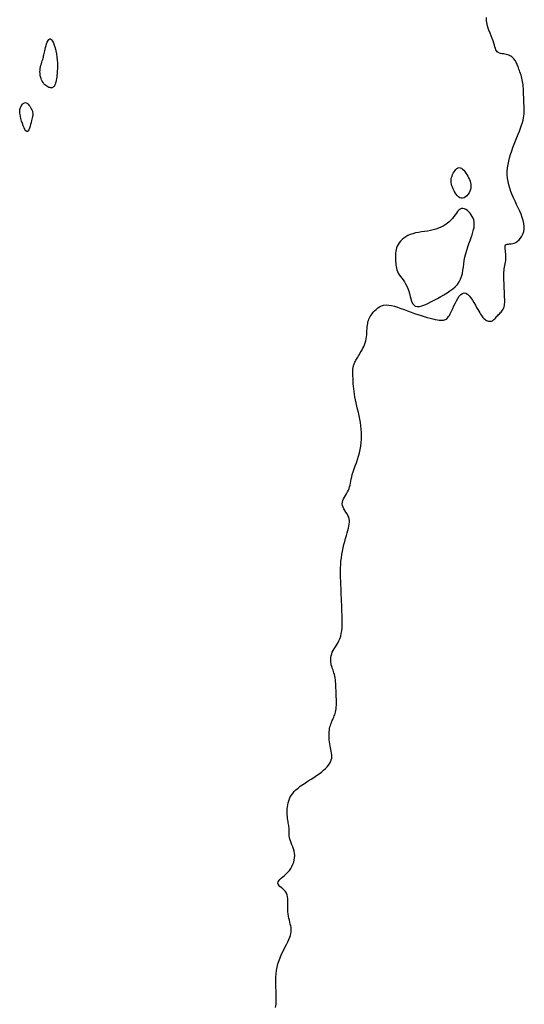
# Model space of a CAD drawing. Header units: millimetres. Extents: x 32690613 to 32693367, y 5343692 to 5344708.
# Tile 213 of 256: x 32692591 to 32692609, y 5343847 to 5343884. Entities that reach past the tile are written whole.
import ezdxf

# ---------------------------------------------------------------- set-up
doc = ezdxf.new("R2010")
doc.units = ezdxf.units.MM
doc.header["$LTSCALE"] = 20
doc.layers.add('02-DGM_HL_492.50', color=92, linetype='Continuous')

msp = doc.modelspace()

# ---------------------------------------------------------------- linework, layer by layer
at = {"layer": '02-DGM_HL_492.50', "elevation": 492.5, "flags": 128}
msp.add_lwpolyline([(32692600.141, 5343847.037), (32692600.156, 5343847.163), (32692600.163, 5343847.288), (32692600.164, 5343847.414), (32692600.162, 5343847.539), (32692600.157, 5343847.663), (32692600.152, 5343847.788), (32692600.149, 5343847.913), (32692600.148, 5343848.038), (32692600.152, 5343848.164), (32692600.16, 5343848.289), (32692600.175, 5343848.415), (32692600.197, 5343848.541), (32692600.229, 5343848.667), (32692600.271, 5343848.793), (32692600.32, 5343848.919), (32692600.375, 5343849.042), (32692600.432, 5343849.161), (32692600.49, 5343849.276), (32692600.545, 5343849.383), (32692600.596, 5343849.482), (32692600.639, 5343849.573), (32692600.672, 5343849.652), (32692600.696, 5343849.723), (32692600.713, 5343849.788), (32692600.722, 5343849.847), (32692600.724, 5343849.903), (32692600.721, 5343849.959), (32692600.714, 5343850.016), (32692600.702, 5343850.075), (32692600.688, 5343850.14), (32692600.672, 5343850.209), (32692600.656, 5343850.282), (32692600.639, 5343850.358), (32692600.624, 5343850.437), (32692600.611, 5343850.518), (32692600.601, 5343850.6), (32692600.595, 5343850.683), (32692600.594, 5343850.766), (32692600.596, 5343850.849), (32692600.599, 5343850.93), (32692600.6, 5343851.01), (32692600.597, 5343851.086), (32692600.588, 5343851.159), (32692600.571, 5343851.228), (32692600.544, 5343851.292), (32692600.504, 5343851.351), (32692600.456, 5343851.405), (32692600.404, 5343851.454), (32692600.351, 5343851.5), (32692600.303, 5343851.544), (32692600.262, 5343851.586), (32692600.234, 5343851.628), (32692600.223, 5343851.669), (32692600.231, 5343851.711), (32692600.257, 5343851.755), (32692600.297, 5343851.8), (32692600.348, 5343851.848), (32692600.407, 5343851.898), (32692600.47, 5343851.952), (32692600.534, 5343852.01), (32692600.596, 5343852.073), (32692600.654, 5343852.14), (32692600.705, 5343852.212), (32692600.749, 5343852.287), (32692600.787, 5343852.365), (32692600.816, 5343852.446), (32692600.837, 5343852.528), (32692600.848, 5343852.611), (32692600.85, 5343852.694), (32692600.842, 5343852.777), (32692600.826, 5343852.859), (32692600.803, 5343852.94), (32692600.777, 5343853.018), (32692600.748, 5343853.094), (32692600.72, 5343853.166), (32692600.695, 5343853.235), (32692600.674, 5343853.299), (32692600.659, 5343853.358), (32692600.649, 5343853.414), (32692600.644, 5343853.465), (32692600.643, 5343853.513), (32692600.643, 5343853.559), (32692600.644, 5343853.603), (32692600.645, 5343853.645), (32692600.645, 5343853.687), (32692600.642, 5343853.729), (32692600.637, 5343853.771), (32692600.63, 5343853.815), (32692600.622, 5343853.86), (32692600.614, 5343853.908), (32692600.605, 5343853.959), (32692600.596, 5343854.014), (32692600.588, 5343854.074), (32692600.581, 5343854.139), (32692600.575, 5343854.208), (32692600.572, 5343854.28), (32692600.572, 5343854.355), (32692600.574, 5343854.431), (32692600.581, 5343854.508), (32692600.591, 5343854.584), (32692600.607, 5343854.659), (32692600.627, 5343854.731), (32692600.654, 5343854.802), (32692600.687, 5343854.87), (32692600.728, 5343854.938), (32692600.776, 5343855.004), (32692600.833, 5343855.07), (32692600.899, 5343855.136), (32692600.975, 5343855.201), (32692601.06, 5343855.267), (32692601.154, 5343855.333), (32692601.254, 5343855.4), (32692601.357, 5343855.466), (32692601.461, 5343855.533), (32692601.565, 5343855.599), (32692601.665, 5343855.666), (32692601.76, 5343855.732), (32692601.847, 5343855.798), (32692601.926, 5343855.864), (32692601.997, 5343855.929), (32692602.059, 5343855.994), (32692602.112, 5343856.059), (32692602.155, 5343856.123), (32692602.189, 5343856.187), (32692602.212, 5343856.25), (32692602.226, 5343856.313), (32692602.23, 5343856.376), (32692602.228, 5343856.44), (32692602.22, 5343856.504), (32692602.208, 5343856.57), (32692602.193, 5343856.636), (32692602.178, 5343856.705), (32692602.164, 5343856.776), (32692602.152, 5343856.85), (32692602.143, 5343856.926), (32692602.136, 5343857.002), (32692602.131, 5343857.078), (32692602.13, 5343857.152), (32692602.131, 5343857.225), (32692602.135, 5343857.294), (32692602.141, 5343857.359), (32692602.151, 5343857.42), (32692602.162, 5343857.476), (32692602.176, 5343857.528), (32692602.192, 5343857.577), (32692602.209, 5343857.623), (32692602.227, 5343857.668), (32692602.246, 5343857.711), (32692602.265, 5343857.753), (32692602.284, 5343857.796), (32692602.303, 5343857.839), (32692602.321, 5343857.884), (32692602.338, 5343857.93), (32692602.353, 5343857.979), (32692602.367, 5343858.031), (32692602.379, 5343858.087), (32692602.388, 5343858.147), (32692602.395, 5343858.213), (32692602.399, 5343858.282), (32692602.401, 5343858.356), (32692602.402, 5343858.433), (32692602.401, 5343858.512), (32692602.398, 5343858.593), (32692602.396, 5343858.676), (32692602.392, 5343858.759), (32692602.389, 5343858.842), (32692602.385, 5343858.925), (32692602.381, 5343859.006), (32692602.376, 5343859.085), (32692602.37, 5343859.162), (32692602.362, 5343859.235), (32692602.352, 5343859.304), (32692602.341, 5343859.369), (32692602.327, 5343859.428), (32692602.311, 5343859.484), (32692602.294, 5343859.535), (32692602.277, 5343859.585), (32692602.259, 5343859.633), (32692602.242, 5343859.682), (32692602.227, 5343859.73), (32692602.213, 5343859.781), (32692602.202, 5343859.834), (32692602.194, 5343859.889), (32692602.19, 5343859.946), (32692602.191, 5343860.006), (32692602.196, 5343860.066), (32692602.208, 5343860.128), (32692602.226, 5343860.191), (32692602.25, 5343860.255), (32692602.283, 5343860.319), (32692602.321, 5343860.384), (32692602.363, 5343860.451), (32692602.407, 5343860.521), (32692602.451, 5343860.596), (32692602.492, 5343860.675), (32692602.53, 5343860.759), (32692602.561, 5343860.851), (32692602.584, 5343860.949), (32692602.601, 5343861.054), (32692602.612, 5343861.165), (32692602.617, 5343861.28), (32692602.618, 5343861.399), (32692602.617, 5343861.521), (32692602.613, 5343861.645), (32692602.608, 5343861.77), (32692602.603, 5343861.895), (32692602.599, 5343862.02), (32692602.594, 5343862.145), (32692602.589, 5343862.269), (32692602.584, 5343862.394), (32692602.579, 5343862.519), (32692602.574, 5343862.644), (32692602.569, 5343862.769), (32692602.564, 5343862.894), (32692602.56, 5343863.019), (32692602.558, 5343863.144), (32692602.557, 5343863.269), (32692602.558, 5343863.394), (32692602.563, 5343863.519), (32692602.572, 5343863.645), (32692602.586, 5343863.771), (32692602.604, 5343863.896), (32692602.627, 5343864.021), (32692602.653, 5343864.144), (32692602.681, 5343864.264), (32692602.711, 5343864.381), (32692602.741, 5343864.492), (32692602.771, 5343864.598), (32692602.8, 5343864.696), (32692602.826, 5343864.787), (32692602.849, 5343864.871), (32692602.868, 5343864.95), (32692602.881, 5343865.023), (32692602.888, 5343865.091), (32692602.887, 5343865.157), (32692602.878, 5343865.22), (32692602.86, 5343865.282), (32692602.832, 5343865.344), (32692602.797, 5343865.405), (32692602.758, 5343865.466), (32692602.719, 5343865.527), (32692602.682, 5343865.588), (32692602.65, 5343865.649), (32692602.628, 5343865.711), (32692602.619, 5343865.773), (32692602.624, 5343865.836), (32692602.641, 5343865.899), (32692602.668, 5343865.963), (32692602.703, 5343866.027), (32692602.741, 5343866.091), (32692602.78, 5343866.155), (32692602.817, 5343866.219), (32692602.849, 5343866.283), (32692602.874, 5343866.346), (32692602.893, 5343866.411), (32692602.909, 5343866.477), (32692602.922, 5343866.546), (32692602.935, 5343866.619), (32692602.95, 5343866.697), (32692602.969, 5343866.781), (32692602.993, 5343866.872), (32692603.024, 5343866.971), (32692603.06, 5343867.077), (32692603.101, 5343867.189), (32692603.143, 5343867.305), (32692603.184, 5343867.426), (32692603.224, 5343867.55), (32692603.26, 5343867.675), (32692603.29, 5343867.801), (32692603.313, 5343867.927), (32692603.328, 5343868.053), (32692603.336, 5343868.178), (32692603.338, 5343868.303), (32692603.334, 5343868.428), (32692603.325, 5343868.553), (32692603.311, 5343868.678), (32692603.293, 5343868.802), (32692603.27, 5343868.926), (32692603.245, 5343869.05), (32692603.218, 5343869.172), (32692603.19, 5343869.293), (32692603.162, 5343869.412), (32692603.135, 5343869.529), (32692603.11, 5343869.643), (32692603.089, 5343869.753), (32692603.071, 5343869.86), (32692603.056, 5343869.962), (32692603.045, 5343870.06), (32692603.037, 5343870.152), (32692603.03, 5343870.239), (32692603.025, 5343870.319), (32692603.022, 5343870.393), (32692603.019, 5343870.459), (32692603.017, 5343870.518), (32692603.015, 5343870.57), (32692603.014, 5343870.615), (32692603.013, 5343870.656), (32692603.012, 5343870.692), (32692603.012, 5343870.725), (32692603.013, 5343870.756), (32692603.015, 5343870.784), (32692603.017, 5343870.812), (32692603.021, 5343870.84), (32692603.026, 5343870.867), (32692603.032, 5343870.894), (32692603.039, 5343870.922), (32692603.048, 5343870.951), (32692603.06, 5343870.981), (32692603.073, 5343871.012), (32692603.088, 5343871.044), (32692603.106, 5343871.079), (32692603.126, 5343871.116), (32692603.148, 5343871.154), (32692603.172, 5343871.196), (32692603.199, 5343871.239), (32692603.227, 5343871.286), (32692603.258, 5343871.336), (32692603.29, 5343871.389), (32692603.323, 5343871.445), (32692603.356, 5343871.504), (32692603.389, 5343871.565), (32692603.42, 5343871.63), (32692603.448, 5343871.697), (32692603.473, 5343871.767), (32692603.494, 5343871.84), (32692603.509, 5343871.915), (32692603.52, 5343871.991), (32692603.528, 5343872.067), (32692603.534, 5343872.144), (32692603.538, 5343872.219), (32692603.542, 5343872.291), (32692603.547, 5343872.361), (32692603.554, 5343872.426), (32692603.564, 5343872.487), (32692603.576, 5343872.543), (32692603.592, 5343872.596), (32692603.611, 5343872.647), (32692603.635, 5343872.697), (32692603.663, 5343872.747), (32692603.695, 5343872.798), (32692603.732, 5343872.85), (32692603.774, 5343872.905), (32692603.822, 5343872.96), (32692603.876, 5343873.013), (32692603.936, 5343873.063), (32692604.003, 5343873.106), (32692604.076, 5343873.141), (32692604.158, 5343873.165), (32692604.248, 5343873.176), (32692604.345, 5343873.172), (32692604.45, 5343873.156), (32692604.562, 5343873.128), (32692604.678, 5343873.092), (32692604.799, 5343873.049), (32692604.923, 5343873.003), (32692605.049, 5343872.954), (32692605.175, 5343872.906), (32692605.302, 5343872.861), (32692605.427, 5343872.818), (32692605.55, 5343872.778), (32692605.668, 5343872.741), (32692605.782, 5343872.709), (32692605.888, 5343872.68), (32692605.986, 5343872.656), (32692606.076, 5343872.636), (32692606.155, 5343872.621), (32692606.224, 5343872.61), (32692606.284, 5343872.605), (32692606.337, 5343872.604), (32692606.384, 5343872.609), (32692606.424, 5343872.618), (32692606.46, 5343872.633), (32692606.492, 5343872.652), (32692606.521, 5343872.677), (32692606.548, 5343872.707), (32692606.575, 5343872.744), (32692606.601, 5343872.788), (32692606.629, 5343872.84), (32692606.658, 5343872.901), (32692606.69, 5343872.971), (32692606.727, 5343873.05), (32692606.767, 5343873.14), (32692606.812, 5343873.234), (32692606.861, 5343873.329), (32692606.914, 5343873.419), (32692606.969, 5343873.499), (32692607.027, 5343873.562), (32692607.087, 5343873.606), (32692607.149, 5343873.623), (32692607.212, 5343873.611), (32692607.275, 5343873.572), (32692607.338, 5343873.513), (32692607.399, 5343873.438), (32692607.459, 5343873.353), (32692607.515, 5343873.262), (32692607.567, 5343873.171), (32692607.615, 5343873.085), (32692607.657, 5343873.008), (32692607.695, 5343872.941), (32692607.729, 5343872.882), (32692607.76, 5343872.83), (32692607.79, 5343872.785), (32692607.82, 5343872.745), (32692607.849, 5343872.71), (32692607.881, 5343872.678), (32692607.914, 5343872.65), (32692607.95, 5343872.625), (32692607.987, 5343872.603), (32692608.024, 5343872.586), (32692608.062, 5343872.574), (32692608.099, 5343872.567), (32692608.134, 5343872.567), (32692608.169, 5343872.573), (32692608.2, 5343872.586), (32692608.23, 5343872.605), (32692608.259, 5343872.629), (32692608.287, 5343872.658), (32692608.314, 5343872.689), (32692608.342, 5343872.721), (32692608.37, 5343872.755), (32692608.399, 5343872.788), (32692608.43, 5343872.82), (32692608.461, 5343872.851), (32692608.493, 5343872.882), (32692608.524, 5343872.913), (32692608.553, 5343872.947), (32692608.579, 5343872.982), (32692608.603, 5343873.021), (32692608.622, 5343873.063), (32692608.637, 5343873.11), (32692608.647, 5343873.16), (32692608.654, 5343873.214), (32692608.658, 5343873.271), (32692608.659, 5343873.33), (32692608.658, 5343873.391), (32692608.657, 5343873.453), (32692608.654, 5343873.515), (32692608.652, 5343873.577), (32692608.649, 5343873.64), (32692608.647, 5343873.702), (32692608.645, 5343873.765), (32692608.642, 5343873.827), (32692608.64, 5343873.89), (32692608.637, 5343873.952), (32692608.635, 5343874.014), (32692608.632, 5343874.077), (32692608.63, 5343874.139), (32692608.629, 5343874.202), (32692608.629, 5343874.264), (32692608.629, 5343874.327), (32692608.632, 5343874.39), (32692608.636, 5343874.452), (32692608.643, 5343874.515), (32692608.652, 5343874.578), (32692608.663, 5343874.641), (32692608.674, 5343874.704), (32692608.685, 5343874.767), (32692608.695, 5343874.83), (32692608.703, 5343874.893), (32692608.707, 5343874.956), (32692608.707, 5343875.018), (32692608.702, 5343875.08), (32692608.694, 5343875.141), (32692608.685, 5343875.199), (32692608.677, 5343875.253), (32692608.671, 5343875.302), (32692608.671, 5343875.345), (32692608.677, 5343875.38), (32692608.692, 5343875.407), (32692608.717, 5343875.424), (32692608.751, 5343875.434), (32692608.794, 5343875.439), (32692608.843, 5343875.444), (32692608.897, 5343875.45), (32692608.955, 5343875.46), (32692609.016, 5343875.477), (32692609.077, 5343875.505), (32692609.138, 5343875.545), (32692609.196, 5343875.597), (32692609.25, 5343875.66), (32692609.297, 5343875.733), (32692609.337, 5343875.814), (32692609.366, 5343875.903), (32692609.384, 5343875.999), (32692609.387, 5343876.101), (32692609.376, 5343876.207), (32692609.351, 5343876.318), (32692609.314, 5343876.431), (32692609.269, 5343876.548), (32692609.217, 5343876.667), (32692609.161, 5343876.788), (32692609.103, 5343876.91), (32692609.045, 5343877.033), (32692608.99, 5343877.156), (32692608.938, 5343877.279), (32692608.89, 5343877.402), (32692608.849, 5343877.526), (32692608.813, 5343877.649), (32692608.786, 5343877.773), (32692608.766, 5343877.898), (32692608.756, 5343878.022), (32692608.756, 5343878.147), (32692608.766, 5343878.273), (32692608.784, 5343878.399), (32692608.81, 5343878.525), (32692608.842, 5343878.651), (32692608.879, 5343878.778), (32692608.921, 5343878.904), (32692608.967, 5343879.031), (32692609.015, 5343879.158), (32692609.065, 5343879.284), (32692609.115, 5343879.408), (32692609.163, 5343879.529), (32692609.209, 5343879.646), (32692609.251, 5343879.758), (32692609.289, 5343879.864), (32692609.32, 5343879.962), (32692609.344, 5343880.053), (32692609.361, 5343880.137), (32692609.373, 5343880.215), (32692609.38, 5343880.288), (32692609.383, 5343880.357), (32692609.384, 5343880.422), (32692609.383, 5343880.486), (32692609.38, 5343880.549), (32692609.378, 5343880.611), (32692609.375, 5343880.673), (32692609.373, 5343880.736), (32692609.371, 5343880.798), (32692609.368, 5343880.861), (32692609.366, 5343880.923), (32692609.363, 5343880.986), (32692609.361, 5343881.048), (32692609.358, 5343881.111), (32692609.355, 5343881.173), (32692609.352, 5343881.235), (32692609.348, 5343881.298), (32692609.342, 5343881.36), (32692609.334, 5343881.422), (32692609.325, 5343881.485), (32692609.313, 5343881.547), (32692609.299, 5343881.609), (32692609.283, 5343881.67), (32692609.266, 5343881.73), (32692609.247, 5343881.789), (32692609.227, 5343881.846), (32692609.208, 5343881.9), (32692609.189, 5343881.952), (32692609.171, 5343882), (32692609.154, 5343882.044), (32692609.138, 5343882.085), (32692609.123, 5343882.123), (32692609.107, 5343882.159), (32692609.091, 5343882.193), (32692609.074, 5343882.225), (32692609.055, 5343882.256), (32692609.034, 5343882.286), (32692609.011, 5343882.317), (32692608.985, 5343882.346), (32692608.956, 5343882.375), (32692608.924, 5343882.402), (32692608.889, 5343882.427), (32692608.85, 5343882.449), (32692608.808, 5343882.469), (32692608.763, 5343882.484), (32692608.713, 5343882.496), (32692608.662, 5343882.506), (32692608.61, 5343882.514), (32692608.558, 5343882.523), (32692608.508, 5343882.534), (32692608.461, 5343882.549), (32692608.419, 5343882.568), (32692608.383, 5343882.595), (32692608.354, 5343882.629), (32692608.33, 5343882.671), (32692608.311, 5343882.721), (32692608.292, 5343882.779), (32692608.274, 5343882.844), (32692608.253, 5343882.918), (32692608.228, 5343882.999), (32692608.197, 5343883.088), (32692608.159, 5343883.184), (32692608.116, 5343883.286), (32692608.074, 5343883.395), (32692608.035, 5343883.509), (32692608.003, 5343883.627), (32692607.983, 5343883.748), (32692607.979, 5343883.872)], dxfattribs=at)
for points in [[(32692591.774, 5343883.071), (32692591.809, 5343883.044), (32692591.844, 5343882.993), (32692591.879, 5343882.922), (32692591.913, 5343882.835), (32692591.944, 5343882.736), (32692591.972, 5343882.628), (32692591.995, 5343882.514), (32692592.013, 5343882.4), (32692592.025, 5343882.287), (32692592.031, 5343882.178), (32692592.033, 5343882.073), (32692592.031, 5343881.973), (32692592.025, 5343881.88), (32692592.018, 5343881.794), (32692592.01, 5343881.717), (32692592.001, 5343881.649), (32692591.993, 5343881.591), (32692591.985, 5343881.542), (32692591.978, 5343881.501), (32692591.97, 5343881.467), (32692591.963, 5343881.438), (32692591.955, 5343881.412), (32692591.946, 5343881.39), (32692591.937, 5343881.368), (32692591.927, 5343881.347), (32692591.915, 5343881.327), (32692591.903, 5343881.307), (32692591.888, 5343881.29), (32692591.871, 5343881.275), (32692591.851, 5343881.263), (32692591.828, 5343881.255), (32692591.802, 5343881.252), (32692591.773, 5343881.253), (32692591.741, 5343881.26), (32692591.706, 5343881.271), (32692591.67, 5343881.288), (32692591.634, 5343881.31), (32692591.597, 5343881.338), (32692591.562, 5343881.37), (32692591.528, 5343881.408), (32692591.496, 5343881.451), (32692591.467, 5343881.498), (32692591.442, 5343881.55), (32692591.42, 5343881.605), (32692591.403, 5343881.663), (32692591.39, 5343881.723), (32692591.382, 5343881.784), (32692591.379, 5343881.847), (32692591.383, 5343881.909), (32692591.391, 5343881.972), (32692591.403, 5343882.033), (32692591.418, 5343882.093), (32692591.434, 5343882.151), (32692591.451, 5343882.207), (32692591.468, 5343882.26), (32692591.482, 5343882.309), (32692591.495, 5343882.355), (32692591.506, 5343882.398), (32692591.515, 5343882.441), (32692591.524, 5343882.483), (32692591.533, 5343882.528), (32692591.543, 5343882.576), (32692591.555, 5343882.629), (32692591.569, 5343882.688), (32692591.586, 5343882.755), (32692591.606, 5343882.824), (32692591.628, 5343882.894), (32692591.653, 5343882.957), (32692591.68, 5343883.011), (32692591.71, 5343883.051), (32692591.741, 5343883.073)], [(32692591.097, 5343880.385), (32692591.108, 5343880.343), (32692591.114, 5343880.305), (32692591.115, 5343880.267), (32692591.112, 5343880.229), (32692591.105, 5343880.188), (32692591.095, 5343880.143), (32692591.082, 5343880.092), (32692591.067, 5343880.033), (32692591.051, 5343879.966), (32692591.034, 5343879.894), (32692591.014, 5343879.822), (32692590.993, 5343879.755), (32692590.97, 5343879.697), (32692590.945, 5343879.653), (32692590.918, 5343879.628), (32692590.888, 5343879.626), (32692590.856, 5343879.65), (32692590.823, 5343879.698), (32692590.789, 5343879.764), (32692590.756, 5343879.842), (32692590.725, 5343879.929), (32692590.697, 5343880.019), (32692590.672, 5343880.107), (32692590.653, 5343880.188), (32692590.639, 5343880.258), (32692590.63, 5343880.317), (32692590.627, 5343880.368), (32692590.628, 5343880.412), (32692590.633, 5343880.451), (32692590.642, 5343880.486), (32692590.655, 5343880.518), (32692590.67, 5343880.55), (32692590.688, 5343880.582), (32692590.708, 5343880.613), (32692590.731, 5343880.642), (32692590.755, 5343880.668), (32692590.781, 5343880.687), (32692590.81, 5343880.7), (32692590.839, 5343880.703), (32692590.871, 5343880.696), (32692590.904, 5343880.678), (32692590.937, 5343880.65), (32692590.97, 5343880.613), (32692591.002, 5343880.571), (32692591.031, 5343880.525), (32692591.057, 5343880.477), (32692591.08, 5343880.43)], [(32692607.388, 5343877.468), (32692607.365, 5343877.405), (32692607.332, 5343877.344), (32692607.293, 5343877.287), (32692607.248, 5343877.237), (32692607.198, 5343877.196), (32692607.146, 5343877.166), (32692607.092, 5343877.149), (32692607.039, 5343877.149), (32692606.988, 5343877.166), (32692606.938, 5343877.199), (32692606.892, 5343877.243), (32692606.849, 5343877.298), (32692606.81, 5343877.359), (32692606.774, 5343877.424), (32692606.743, 5343877.49), (32692606.717, 5343877.553), (32692606.697, 5343877.613), (32692606.682, 5343877.668), (32692606.672, 5343877.72), (32692606.667, 5343877.77), (32692606.668, 5343877.819), (32692606.674, 5343877.868), (32692606.685, 5343877.918), (32692606.701, 5343877.97), (32692606.722, 5343878.024), (32692606.748, 5343878.078), (32692606.778, 5343878.131), (32692606.811, 5343878.179), (32692606.847, 5343878.221), (32692606.885, 5343878.255), (32692606.926, 5343878.277), (32692606.967, 5343878.286), (32692607.009, 5343878.28), (32692607.051, 5343878.261), (32692607.093, 5343878.229), (32692607.134, 5343878.188), (32692607.174, 5343878.139), (32692607.213, 5343878.084), (32692607.25, 5343878.026), (32692607.285, 5343877.965), (32692607.317, 5343877.904), (32692607.346, 5343877.842), (32692607.37, 5343877.78), (32692607.389, 5343877.719), (32692607.401, 5343877.657), (32692607.405, 5343877.594), (32692607.401, 5343877.532)], [(32692607.18, 5343874.958), (32692607.21, 5343875.085), (32692607.246, 5343875.21), (32692607.286, 5343875.333), (32692607.328, 5343875.454), (32692607.37, 5343875.571), (32692607.41, 5343875.683), (32692607.446, 5343875.789), (32692607.477, 5343875.887), (32692607.501, 5343875.978), (32692607.518, 5343876.062), (32692607.526, 5343876.14), (32692607.527, 5343876.213), (32692607.521, 5343876.281), (32692607.506, 5343876.346), (32692607.484, 5343876.409), (32692607.455, 5343876.47), (32692607.417, 5343876.531), (32692607.374, 5343876.589), (32692607.325, 5343876.643), (32692607.272, 5343876.689), (32692607.218, 5343876.726), (32692607.162, 5343876.752), (32692607.107, 5343876.764), (32692607.054, 5343876.76), (32692607.004, 5343876.739), (32692606.956, 5343876.703), (32692606.909, 5343876.655), (32692606.863, 5343876.597), (32692606.815, 5343876.532), (32692606.765, 5343876.464), (32692606.712, 5343876.395), (32692606.654, 5343876.328), (32692606.591, 5343876.265), (32692606.523, 5343876.208), (32692606.45, 5343876.156), (32692606.371, 5343876.108), (32692606.286, 5343876.066), (32692606.197, 5343876.028), (32692606.102, 5343875.996), (32692606.001, 5343875.969), (32692605.895, 5343875.946), (32692605.786, 5343875.927), (32692605.674, 5343875.91), (32692605.563, 5343875.893), (32692605.452, 5343875.874), (32692605.345, 5343875.853), (32692605.242, 5343875.828), (32692605.146, 5343875.796), (32692605.058, 5343875.758), (32692604.977, 5343875.713), (32692604.905, 5343875.662), (32692604.841, 5343875.607), (32692604.784, 5343875.548), (32692604.736, 5343875.487), (32692604.695, 5343875.424), (32692604.663, 5343875.36), (32692604.638, 5343875.297), (32692604.619, 5343875.234), (32692604.607, 5343875.171), (32692604.599, 5343875.108), (32692604.596, 5343875.045), (32692604.595, 5343874.983), (32692604.597, 5343874.92), (32692604.599, 5343874.858), (32692604.601, 5343874.795), (32692604.605, 5343874.733), (32692604.611, 5343874.67), (32692604.619, 5343874.608), (32692604.631, 5343874.546), (32692604.649, 5343874.484), (32692604.672, 5343874.423), (32692604.702, 5343874.361), (32692604.739, 5343874.3), (32692604.782, 5343874.238), (32692604.829, 5343874.174), (32692604.878, 5343874.107), (32692604.928, 5343874.037), (32692604.975, 5343873.961), (32692605.019, 5343873.88), (32692605.057, 5343873.791), (32692605.089, 5343873.695), (32692605.116, 5343873.596), (32692605.141, 5343873.496), (32692605.167, 5343873.399), (32692605.196, 5343873.311), (32692605.232, 5343873.235), (32692605.277, 5343873.175), (32692605.333, 5343873.135), (32692605.404, 5343873.118), (32692605.488, 5343873.121), (32692605.582, 5343873.143), (32692605.686, 5343873.18), (32692605.797, 5343873.229), (32692605.914, 5343873.287), (32692606.034, 5343873.35), (32692606.156, 5343873.417), (32692606.278, 5343873.485), (32692606.399, 5343873.553), (32692606.515, 5343873.623), (32692606.625, 5343873.696), (32692606.727, 5343873.773), (32692606.819, 5343873.854), (32692606.9, 5343873.94), (32692606.966, 5343874.033), (32692607.018, 5343874.132), (32692607.056, 5343874.238), (32692607.084, 5343874.35), (32692607.106, 5343874.466), (32692607.123, 5343874.585), (32692607.139, 5343874.708), (32692607.157, 5343874.833)]]:
    msp.add_lwpolyline(points, close=True, dxfattribs=at)

doc.saveas('drawing.dxf')
